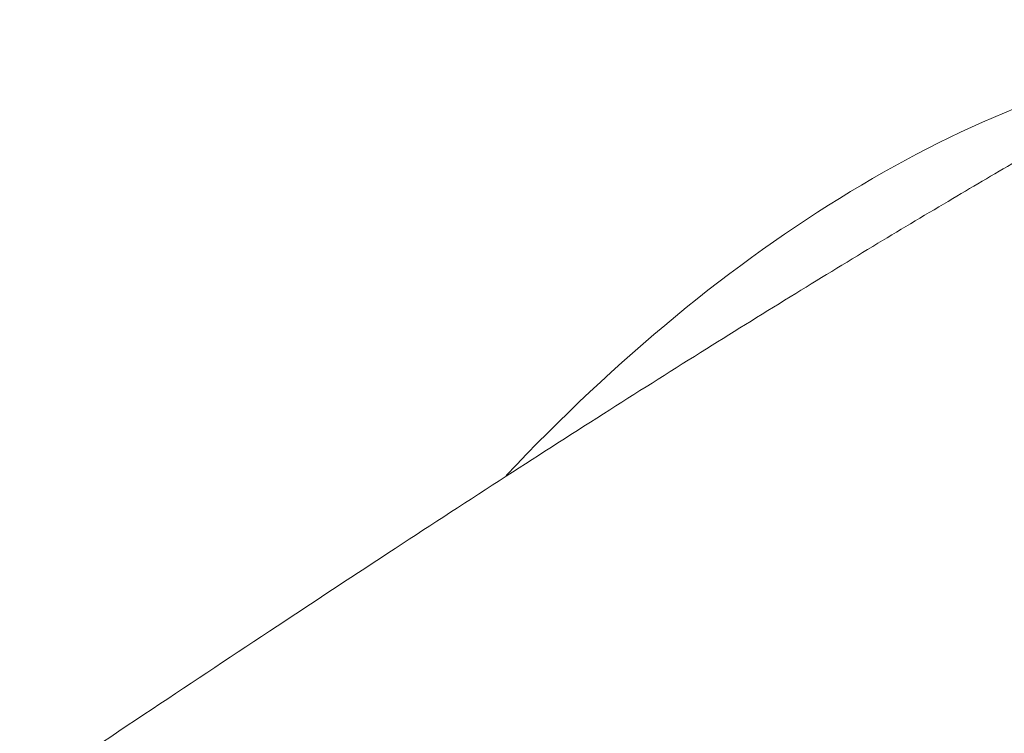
# Model space of a CAD drawing. Header units: millimetres. Extents: x 19214 to 26510, y -7957 to -532.
# Tile 78 of 150: x 26331 to 26346, y -7513 to -7503. Entities that reach past the tile are written whole.
import ezdxf

# ---------------------------------------------------------------- set-up
doc = ezdxf.new("R2010")
doc.units = ezdxf.units.MM
doc.header["$LTSCALE"] = 0.3175
doc.layers.add('1轮廓实线层', color=7, linetype='Continuous', lineweight=18)

# ---------------------------------------------------------------- blocks, each defined once
blk = doc.blocks.new('坐标系')
at = {"layer": '1轮廓实线层'}
blk.add_ellipse((42495.9842, -35927.7992), major_axis=(-5.4307, -9.53), ratio=0.581089, start_param=3.577312, end_param=4.318326, dxfattribs=at)
blk.add_open_spline([(42506.1441, -35913.9435), (42505.8229, -35914.102), (42505.2035, -35914.4082), (42504.3092, -35914.8515), (42503.4846, -35915.2632), (42502.7299, -35915.6433), (42502.0451, -35915.9917), (42501.43, -35916.3081), (42500.8844, -35916.5919), (42500.4078, -35916.8426), (42500, -35917.0594), (42499.6739, -35917.2342), (42499.4225, -35917.3702), (42499.2384, -35917.4702), (42499.0953, -35917.5483), (42498.9859, -35917.6083), (42498.884, -35917.6642), (42498.7707, -35917.7266), (42498.6273, -35917.8059), (42498.454, -35917.9022), (42498.2509, -35918.0158), (42497.9652, -35918.1765), (42497.5851, -35918.3926), (42497.1008, -35918.6722), (42496.5548, -35918.9931), (42495.9486, -35919.3557), (42495.2829, -35919.7613), (42494.5584, -35920.2107), (42493.7756, -35920.7048), (42492.9349, -35921.244), (42492.0366, -35921.8285), (42491.0804, -35922.4579), (42490.0661, -35923.1316), (42489.3706, -35923.5951), (42489.0131, -35923.834)], degree=3, knots=[0, 0, 0, 0, 0.054452, 0.105018, 0.151698, 0.19449, 0.233396, 0.268416, 0.299552, 0.326805, 0.350177, 0.369669, 0.382949, 0.393536, 0.40143, 0.407623, 0.412381, 0.418865, 0.427075, 0.437011, 0.448674, 0.462063, 0.486314, 0.514433, 0.546262, 0.581802, 0.621056, 0.664026, 0.710715, 0.761126, 0.81526, 0.873118, 0.934699, 1, 1, 1, 1], dxfattribs=at)

msp = doc.modelspace()

# ---------------------------------------------------------------- block references
at = {"lineweight": 13, "xscale": 1.8, "yscale": 1.8, "zscale": 1.8}
msp.add_blockref('坐标系', (-50148.901, 57148.966), dxfattribs=at)

doc.saveas('drawing.dxf')
